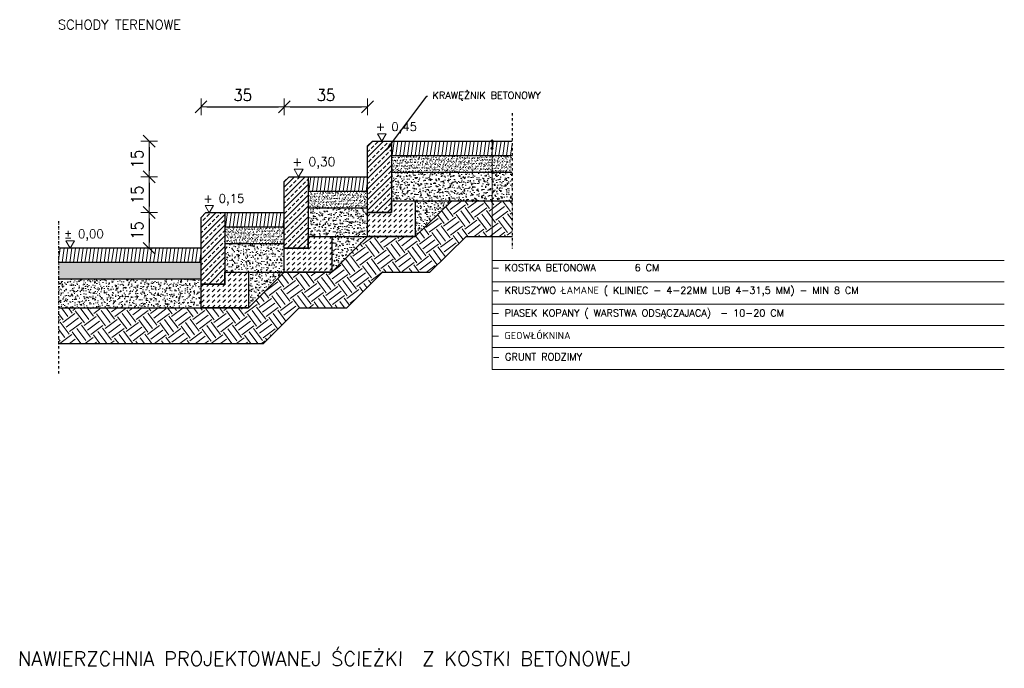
# Model space of a CAD drawing. Header units: millimetres. Extents: x -66 to 3667, y -637 to 853.
# Tile 7 of 7: x 3253 to 3667, y 318 to 590. Entities that reach past the tile are written whole.
import ezdxf
from ezdxf import colors
from ezdxf.entities.mleader import LeaderData, LeaderLine
from ezdxf.math import Vec2, Vec3

# ---------------------------------------------------------------- set-up
doc = ezdxf.new("R2010")
doc.units = ezdxf.units.MM
doc.linetypes.add('DASHDOT', pattern=[1, 0.5, -0.25, 0, -0.25])
for name, color, linetype, lineweight in [('A_Cienka', 5, 'Continuous', 15), ('A_hatch', 8, 'Continuous', 5), ('A_Opis', 251, 'Continuous', 13), ('A_Przekrojowa', 4, 'Continuous', 30), ('a_WYMIAR', 1, 'Continuous', 9), ('ZANO_R', 7, 'Continuous', 18)]:
    doc.layers.add(name, color=color, linetype=linetype, lineweight=lineweight)
doc.layers.add('A_PRZERYWANA', color=3, linetype='Continuous')
doc.styles.add('dr-500 przkroje', font='romans.shx', dxfattribs={"oblique": 1, "height": 1.5})
doc.styles.add('TXT', font='simplex.shx')
doc.styles.add('TXT 1-50', font='simplex.shx', dxfattribs={"width": 0.9})
doc.dimstyles.new('DIM20', dxfattribs={"dimscale": 5, "dimtxt": 1, "dimasz": 0.5, "dimexe": 0, "dimexo": 0, "dimgap": 0.5, "dimtad": 1, "dimdec": 4, "dimrnd": 0.5, "dimdsep": 46, "dimtxsty": 'TXT 1-50', "dimblk1": 'TICK1', "dimblk2": 'TICK1', "dimsah": 1, "dimcen": 0, "dimse1": 1, "dimse2": 1, "dimclrd": 1, "dimclre": 7, "dimclrt": 9, "dimadec": 0, "dimazin": 0, "dimtfac": 1, "dimtdec": 4, "dimtmove": 2, "dimatfit": 3, "dimldrblk": 'TICK1', "dimfxl": 1, "dimtolj": 1, "dimarcsym": 0})
pattern_1 = [(74.31069, (1683.7731, -944.9907), (-0.91816005, 1.1467406), [0, -1.15824, 0, -1.2954, 0, -1.23825]), (44.31069, (1683.773, -944.9907), (-0.2088152, 2.5297393), [0, -0.62484, 0, -1.04394, 0, -0.40005]), (4.31069, (1683.0227, -945.5523), (1.8972686, 1.4252757), [0, -0.381, 0, -1.3716, 0, -1.7907]), (354.31069, (1683.0227, -945.5523), (1.4332351, 1.907952), [0, -0.1905, 0, -0.89916, 0, -1.0287])]
pattern_2 = [(86.81069, (1683.773, -944.9907), (3.1082177, 1.9279797), [0.381, -4.191]), (31.81069, (1683.773, -944.9907), (-2.8538534, 2.636939), [0.3048, -3.3528117]), (137.26213, (1684.032, -944.83), (0.2543644, 4.5649186), [0.3238, -3.561805]), (82.9949, (1683.1643, -944.1773), (4.844436, 2.5752665), [0.5715, -6.2865]), (133.44625, (1683.568, -943.9627), (0.836387, 6.806807), [0.4857, -5.342712]), (27.99484, (1683.1643, -944.1773), (0.836387, 6.806807), [0.4572, -5.029195]), (57.81069, (1683.7232, -944.0763), (3.6532, 0.1793545), [0.381, -4.191]), (2.81069, (1683.7232, -944.0763), (-1.217611, 3.689892), [0.3048, -3.3528]), (108.26213, (1684.0277, -944.0613), (2.435589, 3.8692465), [0.3238, -3.561799]), (74.31069, (1683.7731, -944.9907), (-0.96380596, 1.3909406), [0, -3.31216, 0, -3.4036, 0, -3.3655]), (44.31069, (1683.773, -944.9907), (-0.1305672, 2.4048614), [0, -1.94056, 0, -3.23596, 0, -1.2827]), (4.31069, (1682.8661, -945.6695), (2.2397799, 1.5331135), [0, -1.27, 0, -3.9624, 0, -5.2578]), (354.31069, (1682.4594, -945.974), (2.0672052, 2.182239), [0, -1.651, 0, -2.63144, 0, -3.7338])]
pattern_3 = [(45, (1683.773, -944.9907), (-2.245064, 2.245064), []), (45, (1686.018, -944.9907), (-2.245064, 2.245064), [1.5875, -0.79375])]

# ---------------------------------------------------------------- blocks, each defined once
blk = doc.blocks.new('TICK1')
at = {"color": 2}
blk.add_line((-1, -1), (1, 1), dxfattribs=at)
at = {"color": 0}
for p, q in [((0, 0), (-1, 0)), ((0, -1.4), (0, 1.4))]:
    blk.add_line(p, q, dxfattribs=at)
blk = doc.blocks.new('*D37')
at = {"layer": 'a_WYMIAR', "color": 1, "lineweight": -2, "transparency": 16777216}
blk.add_line((3331.73, 553.58), (3361.73, 553.58), dxfattribs=at)
at = {"layer": 'Defpoints', "color": 0}
for p in [(3364.23, 553.58), (3329.23, 509.22), (3364.23, 509.22)]:
    blk.add_point(p, dxfattribs=at)
at = {"layer": 'a_WYMIAR', "color": 1, "lineweight": -2, "transparency": 16777216, "xscale": 2.5, "yscale": 2.5, "zscale": 2.5, "rotation": 180}
blk.add_blockref('TICK1', (3329.23, 553.58), dxfattribs=at)
at = {"layer": 'a_WYMIAR', "color": 1, "lineweight": -2, "transparency": 16777216, "xscale": 2.5, "yscale": 2.5, "zscale": 2.5}
blk.add_blockref('TICK1', (3364.23, 553.58), dxfattribs=at)
at = {"layer": 'a_WYMIAR', "color": 9, "transparency": 16777216, "insert": (3346.73, 558.58), "char_height": 5, "attachment_point": 5, "style": 'TXT 1-50'}
blk.add_mtext('\\A1;35', dxfattribs=at)
blk = doc.blocks.new('*D38')
at = {"layer": 'a_WYMIAR', "color": 1, "lineweight": -2, "transparency": 16777216}
blk.add_line((3366.73, 553.58), (3396.73, 553.58), dxfattribs=at)
at = {"layer": 'Defpoints', "color": 0}
for p in [(3399.23, 553.58), (3399.23, 537.22), (3364.23, 509.22)]:
    blk.add_point(p, dxfattribs=at)
at = {"layer": 'a_WYMIAR', "color": 1, "lineweight": -2, "transparency": 16777216, "xscale": 2.5, "yscale": 2.5, "zscale": 2.5, "rotation": 180}
blk.add_blockref('TICK1', (3364.23, 553.58), dxfattribs=at)
at = {"layer": 'a_WYMIAR', "color": 1, "lineweight": -2, "transparency": 16777216, "xscale": 2.5, "yscale": 2.5, "zscale": 2.5}
blk.add_blockref('TICK1', (3399.23, 553.58), dxfattribs=at)
at = {"layer": 'a_WYMIAR', "color": 9, "transparency": 16777216, "insert": (3381.73, 558.58), "char_height": 5, "attachment_point": 5, "style": 'TXT 1-50'}
blk.add_mtext('\\A1;35', dxfattribs=at)
blk = doc.blocks.new('*D39')
at = {"layer": 'a_WYMIAR', "color": 1, "lineweight": -2, "transparency": 16777216}
blk.add_line((3307.39, 536.72), (3307.39, 526.72), dxfattribs=at)
at = {"layer": 'Defpoints', "color": 0}
for p in [(3399.23, 539.22), (3307.39, 524.22), (3399.23, 524.22)]:
    blk.add_point(p, dxfattribs=at)
at = {"layer": 'a_WYMIAR', "color": 1, "lineweight": -2, "transparency": 16777216, "xscale": 2.5, "yscale": 2.5, "zscale": 2.5}
for p, rotation in [((3307.39, 539.22), 90), ((3307.39, 524.22), 270)]:
    blk.add_blockref('TICK1', p, dxfattribs=dict(at, rotation=rotation))
at = {"layer": 'a_WYMIAR', "color": 9, "transparency": 16777216, "insert": (3302.39, 531.72), "char_height": 5, "attachment_point": 5, "rotation": 90, "style": 'TXT 1-50'}
blk.add_mtext('\\A1;15', dxfattribs=at)
blk = doc.blocks.new('*D40')
at = {"layer": 'a_WYMIAR', "color": 1, "lineweight": -2, "transparency": 16777216}
blk.add_line((3307.39, 521.72), (3307.39, 511.72), dxfattribs=at)
at = {"layer": 'Defpoints', "color": 0}
for p in [(3399.23, 524.22), (3307.39, 509.22), (3364.23, 509.22)]:
    blk.add_point(p, dxfattribs=at)
at = {"layer": 'a_WYMIAR', "color": 1, "lineweight": -2, "transparency": 16777216, "xscale": 2.5, "yscale": 2.5, "zscale": 2.5}
for p, rotation in [((3307.39, 524.22), 90), ((3307.39, 509.22), 270)]:
    blk.add_blockref('TICK1', p, dxfattribs=dict(at, rotation=rotation))
at = {"layer": 'a_WYMIAR', "color": 9, "transparency": 16777216, "insert": (3302.39, 516.72), "char_height": 5, "attachment_point": 5, "rotation": 90, "style": 'TXT 1-50'}
blk.add_mtext('\\A1;15', dxfattribs=at)
blk = doc.blocks.new('*D41')
at = {"layer": 'a_WYMIAR', "color": 1, "lineweight": -2, "transparency": 16777216}
blk.add_line((3307.39, 506.72), (3307.39, 496.72), dxfattribs=at)
at = {"layer": 'Defpoints', "color": 0}
for p in [(3364.23, 509.22), (3307.39, 494.22), (3329.23, 494.22)]:
    blk.add_point(p, dxfattribs=at)
at = {"layer": 'a_WYMIAR', "color": 1, "lineweight": -2, "transparency": 16777216, "xscale": 2.5, "yscale": 2.5, "zscale": 2.5}
for p, rotation in [((3307.39, 509.22), 90), ((3307.39, 494.22), 270)]:
    blk.add_blockref('TICK1', p, dxfattribs=dict(at, rotation=rotation))
at = {"layer": 'a_WYMIAR', "color": 9, "transparency": 16777216, "insert": (3302.39, 501.72), "char_height": 5, "attachment_point": 5, "rotation": 90, "style": 'TXT 1-50'}
blk.add_mtext('\\A1;15', dxfattribs=at)

msp = doc.modelspace()

# ---------------------------------------------------------------- hatches: boundary and pattern name
at = {"layer": 'A_hatch'}
h = msp.add_hatch(dxfattribs=at)
h.set_pattern_fill('ANSI33', color=256, scale=0.5)
h.set_pattern_definition(pattern_3)
h.paths.add_polyline_path([(3399.23054, 509.22361), (3399.23054, 537.22361), (3401.23054, 539.22361), (3409.23054, 539.22361), (3409.23054, 509.22361)])
h = msp.add_hatch(dxfattribs=at)
h.set_pattern_fill('ANSI31', color=256, scale=0.5, angle=36.8107)
h.paths.add_polyline_path([(3459.94873, 539.22361), (3409.23054, 539.22361), (3409.23054, 533.22361), (3459.94873, 533.22361)])
h = msp.add_hatch(dxfattribs=at)
h.set_pattern_fill('AR-SAND', color=256, scale=0.03, angle=36.8106892)
h.set_pattern_definition(pattern_1)
h.paths.add_polyline_path([(3459.94873, 533.22361), (3409.23054, 533.22361), (3409.23054, 526.22361), (3459.94873, 526.22361)])
h = msp.add_hatch(dxfattribs=at)
h.set_pattern_fill('AR-CONC', color=256, scale=0.02, angle=36.8106892)
h.set_pattern_definition(pattern_2)
h.paths.add_polyline_path([(3459.94873, 526.22361), (3409.23054, 526.22361), (3409.23054, 514.22361), (3419.23054, 514.22361), (3459.94873, 514.22361)])
h = msp.add_hatch(dxfattribs=at)
h.set_pattern_fill('ANSI33', color=256, scale=0.5)
h.set_pattern_definition(pattern_3)
h.paths.add_polyline_path([(3364.23054, 494.22361), (3364.23054, 522.22361), (3366.23054, 524.22361), (3374.23054, 524.22361), (3374.23054, 494.22361)])
h = msp.add_hatch(dxfattribs=at)
h.set_pattern_fill('ANSI31', color=256, scale=0.5, angle=36.8106892)
h.set_pattern_definition([(81.81069, (-47.8591, -15), (-1.571312, 0.2261303), [])])
h.paths.add_polyline_path([(3399.23054, 524.22361), (3374.23054, 524.22361), (3374.23054, 518.22361), (3399.23054, 518.22361)])
h = msp.add_hatch(dxfattribs=at)
h.set_pattern_fill('AR-SAND', color=256, scale=0.03, angle=36.8106892)
h.set_pattern_definition(pattern_1)
h.paths.add_polyline_path([(3399.23054, 518.22361), (3374.23054, 518.22361), (3374.23054, 511.22361), (3399.23054, 511.22361)])
h = msp.add_hatch(dxfattribs=at)
h.set_pattern_fill('EARTH', color=256, angle=36.8106892)
h.set_pattern_definition([(36.8107, (1683.773, -944.991), (1.279186, 8.888683), [6.35, -6.35]), (36.8107, (1682.346, -943.084), (1.279186, 8.888683), [6.35, -6.35]), (36.8107, (1680.9195, -941.178), (1.279186, 8.888683), [6.35, -6.35]), (126.8107, (1681.0794, -940.067), (-8.888683, 1.279186), [6.35, -6.35]), (126.8107, (1682.986, -938.64), (-8.888683, 1.279186), [6.35, -6.35]), (126.8107, (1684.8924, -937.213), (-8.888683, 1.279186), [6.35, -6.35])])
h.paths.add_polyline_path([(3370.44374, 469.22361), (3390.44374, 469.22361), (3405.44374, 484.22361), (3425.34007, 484.22361), (3440.69916, 499.22361), (3459.94873, 499.22361), (3459.94873, 514.22361), (3434.58963, 514.22361), (3419.23054, 499.22361), (3399.23054, 499.22361), (3384.23054, 484.22361), (3364.23054, 484.22361), (3349.23054, 469.22361), (3269.32966, 469.22361), (3269.32966, 454.22361), (3355.44374, 454.22361)])
h = msp.add_hatch(dxfattribs=at)
h.set_pattern_fill('DASH', color=256, scale=0.5, angle=45)
h.paths.add_polyline_path([(3399.23054, 509.22361), (3409.23054, 509.22361), (3409.23054, 514.22361), (3419.23054, 514.22361), (3419.23054, 499.22361), (3399.23054, 499.22361)])
h = msp.add_hatch(dxfattribs=at)
h.set_pattern_fill('AR-CONC', color=256, scale=0.02, angle=36.8106892)
h.set_pattern_definition(pattern_2)
h.paths.add_polyline_path([(3434.58963, 514.22361), (3419.23054, 514.22361), (3419.23054, 499.22361)])
h = msp.add_hatch(dxfattribs=at)
h.set_pattern_fill('ANSI33', color=256, scale=0.5)
h.set_pattern_definition(pattern_3)
h.paths.add_polyline_path([(3329.23054, 479.22361), (3329.23054, 507.22361), (3331.23054, 509.22361), (3339.23054, 509.22361), (3339.23054, 479.22361)])
h = msp.add_hatch(dxfattribs=at)
h.set_pattern_fill('ANSI31', color=256, scale=0.5, angle=36.8106892)
h.set_pattern_definition([(81.81069, (-82.8591, -30), (-1.571312, 0.2261303), [])])
h.paths.add_polyline_path([(3364.23054, 509.22361), (3339.23054, 509.22361), (3339.23054, 503.22361), (3364.23054, 503.22361)])
h = msp.add_hatch(dxfattribs=at)
h.set_pattern_fill('AR-CONC', color=256, scale=0.02, angle=36.8106892)
h.set_pattern_definition(pattern_2)
h.paths.add_polyline_path([(3399.23054, 509.22361), (3399.23054, 511.22361), (3374.23054, 511.22361), (3374.23054, 499.22361), (3384.23054, 499.22361), (3399.23054, 499.22361)])
h = msp.add_hatch(dxfattribs=at)
h.set_pattern_fill('AR-SAND', color=256, scale=0.03, angle=36.8106892)
h.set_pattern_definition(pattern_1)
h.paths.add_polyline_path([(3364.23054, 503.22361), (3339.23054, 503.22361), (3339.23054, 496.22361), (3364.23054, 496.22361)])
h = msp.add_hatch(dxfattribs=at)
h.set_pattern_fill('DASH', color=256, scale=0.5, angle=45)
h.paths.add_polyline_path([(3364.23054, 494.22361), (3374.23054, 494.22361), (3374.23054, 499.22361), (3384.23054, 499.22361), (3384.23054, 484.22361), (3364.23054, 484.22361)])
h = msp.add_hatch(dxfattribs=at)
h.set_pattern_fill('AR-CONC', color=256, scale=0.02, angle=36.8106892)
h.set_pattern_definition(pattern_2)
h.paths.add_polyline_path([(3399.23054, 499.22361), (3384.23054, 499.22361), (3384.23054, 484.22361)])
h = msp.add_hatch(dxfattribs=at)
h.set_pattern_fill('ANSI31', color=256, scale=0.5, angle=36.8106892)
h.set_pattern_definition([(81.81069, (-130.7182, -45), (-1.571312, 0.2261303), [])])
h.paths.add_polyline_path([(3329.23054, 494.22361), (3269.32966, 494.22361), (3269.32966, 488.22361), (3329.23054, 488.22361)])
h = msp.add_hatch(dxfattribs=at)
h.set_pattern_fill('AR-CONC', color=256, scale=0.02, angle=36.8106892)
h.set_pattern_definition(pattern_2)
h.paths.add_polyline_path([(3364.23054, 494.22361), (3364.23054, 496.22361), (3339.23054, 496.22361), (3339.23054, 484.22361), (3364.23054, 484.22361)])
h = msp.add_hatch(dxfattribs=at)
h.set_pattern_fill('AR-SAND', color=256, scale=0.03, angle=36.8106892)
h.set_pattern_definition(pattern_1)
h.paths.add_polyline_path([(3329.15965, 488.22361), (3269.25878, 488.22361), (3269.32966, 481.22361), (3329.23054, 481.22361)])
h = msp.add_hatch(dxfattribs=at)
h.set_pattern_fill('DASH', color=256, scale=0.5, angle=45)
h.paths.add_polyline_path([(3329.23054, 479.22361), (3339.23054, 479.22361), (3339.23054, 484.22361), (3349.23054, 484.22361), (3349.23054, 469.22361), (3329.23054, 469.22361)])
h = msp.add_hatch(dxfattribs=at)
h.set_pattern_fill('AR-CONC', color=256, scale=0.02, angle=36.8106892)
h.set_pattern_definition(pattern_2)
h.paths.add_polyline_path([(3364.23054, 484.22361), (3349.23054, 484.22361), (3349.23054, 469.22361)])
h = msp.add_hatch(dxfattribs=at)
h.set_pattern_fill('AR-CONC', color=256, scale=0.02, angle=36.8106892)
h.set_pattern_definition(pattern_2)
h.paths.add_polyline_path([(3329.23054, 479.22361), (3329.23054, 481.22361), (3269.32966, 481.22361), (3269.32966, 469.22361), (3329.23054, 469.22361)])
at = {"layer": 'ZANO_R'}
h = msp.add_hatch(color=256, dxfattribs=at)
h.dxf.hatch_style = 1
edge = h.paths.add_edge_path()
edge.add_arc((3451.55305, 539.22361), 0.47814, 36.8106892, 396.8106892)
h = msp.add_hatch(color=256, dxfattribs=at)
h.dxf.hatch_style = 1
edge = h.paths.add_edge_path()
edge.add_arc((3451.55264, 536.22361), 0.47814, 36.8106892, 396.8106892)
h = msp.add_hatch(color=256, dxfattribs=at)
h.dxf.hatch_style = 1
edge = h.paths.add_edge_path()
edge.add_arc((3451.55125, 526.22361), 0.47814, 36.8106892, 396.8106892)
h = msp.add_hatch(color=256, dxfattribs=at)
h.dxf.hatch_style = 1
edge = h.paths.add_edge_path()
edge.add_arc((3451.5496, 514.22361), 0.47814, 36.8106892, 396.8106892)

# ---------------------------------------------------------------- linework, layer by layer
for points in [[(3409.23054, 526.22361), (3459.94873, 526.22361)], [(3269.18789, 469.22361), (3349.23054, 469.22361), (3364.23054, 484.22361), (3384.23054, 484.22361), (3399.23054, 499.22361), (3419.23054, 499.22361), (3434.58963, 514.22361), (3459.94873, 514.22361)], [(3399.23054, 509.22361), (3409.23054, 509.22361), (3409.23054, 514.22361), (3419.23054, 514.22361), (3419.23054, 499.22361), (3399.23054, 499.22361), (3399.23054, 509.22361)], [(3409.23054, 514.22361), (3459.94873, 514.22361)], [(3374.23054, 511.22361), (3399.23054, 511.22361)], [(3269.18789, 454.22361), (3355.44374, 454.22361), (3370.44374, 469.22361), (3390.44374, 469.22361), (3405.44374, 484.22361), (3425.34007, 484.22361), (3440.69916, 499.22361), (3459.94873, 499.22361)], [(3364.23054, 494.22361), (3374.23054, 494.22361), (3374.23054, 499.22361), (3384.23054, 499.22361), (3384.23054, 484.22361), (3364.23054, 484.22361), (3364.23054, 494.22361)], [(3374.23054, 499.22361), (3399.23054, 499.22361)], [(3339.23054, 496.22361), (3364.23054, 496.22361)], [(3329.23054, 479.22361), (3339.23054, 479.22361), (3339.23054, 484.22361), (3349.23054, 484.22361), (3349.23054, 469.22361), (3329.23054, 469.22361), (3329.23054, 479.22361)], [(3339.23054, 484.22361), (3364.23054, 484.22361)], [(3329.23054, 481.22361), (3269.18789, 481.22361)]]:
    msp.add_lwpolyline(points)
at = {"layer": 'A_Cienka'}
for points in [[(3409.23054, 533.22361), (3459.94873, 533.22361)], [(3374.23054, 518.22361), (3399.23054, 518.22361)], [(3399.23054, 511.22361), (3399.23054, 499.22361)], [(3339.23054, 503.22361), (3364.23054, 503.22361)], [(3364.23054, 496.22361), (3364.23054, 484.22361)], [(3329.23054, 469.22361), (3269.18789, 469.22361)]]:
    msp.add_lwpolyline(points, dxfattribs=at)
at = {"layer": 'A_Opis', "flags": 128}
for points in [[(3405.23054, 539.22361), (3407.00762, 542.30161), (3403.45345, 542.30161)], [(3370.23054, 524.22361), (3372.09648, 527.45551), (3368.3646, 527.45551)], [(3332.67669, 509.09969), (3334.45377, 512.17769), (3330.8996, 512.17769)], [(3274.20423, 494.22361), (3275.98131, 497.30161), (3272.42714, 497.30161)]]:
    msp.add_lwpolyline(points, close=True, dxfattribs=at)
at = {"layer": 'A_Przekrojowa'}
for points in [[(3399.23054, 509.22361), (3399.23054, 537.22361), (3401.23054, 539.22361), (3409.23054, 539.22361), (3409.23054, 509.22361)], [(3364.23054, 494.22361), (3364.23054, 522.22361), (3366.23054, 524.22361), (3374.23054, 524.22361), (3374.23054, 494.22361)], [(3329.23054, 479.22361), (3329.23054, 507.22361), (3331.23054, 509.22361), (3339.23054, 509.22361), (3339.23054, 479.22361)]]:
    msp.add_lwpolyline(points, close=True, dxfattribs=at)
for points in [[(3409.23054, 539.22361), (3459.94873, 539.22361)], [(3409.23054, 533.22361), (3459.94873, 533.22361)], [(3374.23054, 524.22361), (3399.23054, 524.22361)], [(3374.23054, 518.22361), (3399.23054, 518.22361)], [(3339.23054, 509.22361), (3364.23054, 509.22361)], [(3339.23054, 503.22361), (3364.23054, 503.22361)], [(3329.23054, 494.22361), (3269.18789, 494.22361)], [(3329.23054, 488.22361), (3269.18789, 488.22361)]]:
    msp.add_lwpolyline(points, dxfattribs=at)
at = {"layer": 'A_PRZERYWANA', "linetype": 'DASHDOT', "ltscale": 2}
for points in [[(3459.94873, 550.96447), (3459.94873, 494.1848)], [(3269.32966, 505.65644), (3269.32966, 441.60551)]]:
    msp.add_lwpolyline(points, dxfattribs=at)
at = {"layer": 'ZANO_R', "flags": 128}
for points in [[(3451.55305, 539.22361), (3451.54629, 489.09015), (3666.86122, 489.09015)], [(3451.54629, 489.09015), (3451.54629, 443.26071)], [(3451.54629, 480.18321), (3666.86122, 480.18321)], [(3451.54629, 470.7396), (3666.86122, 470.7396)], [(3451.54629, 461.87535), (3666.86122, 461.87535)], [(3451.54629, 452.56803), (3666.86122, 452.56803)], [(3451.54629, 443.26071), (3666.86122, 443.26071)]]:
    msp.add_lwpolyline(points, dxfattribs=at)
at = {"layer": 'ZANO_R'}
for centre in [(3451.55305, 539.22361), (3451.55264, 536.22361), (3451.55125, 526.22361), (3451.5496, 514.22361)]:
    msp.add_circle(centre, 0.47814, dxfattribs=at)

# ---------------------------------------------------------------- texts
at = {"layer": 'A_Opis', "attachment_point": 1, "style": 'TXT'}
for s, width, gutter_width, insert, char_height in [('SCHODY TERENOWE ', 186.1627475, 12.5, (3269.07641, 590.13817), 4), ('+ 0,45', 24.5310044, 0.45, (3402.70895, 547.08497), 3.6), ('+ 0,30', 25.7575546, 0.4725, (3367.58287, 532.47804), 3.78), ('+ 0,15', 24.5310044, 0.45, (3330.1551, 516.96106), 3.6), ('%%P 0,00', 24.5310044, 0.45, (3271.68264, 502.08497), 3.6)]:
    msp.add_mtext_dynamic_manual_height_columns(s, width=width, gutter_width=gutter_width, heights=[0], dxfattribs=dict(at, insert=insert, char_height=char_height))
at = {"layer": 'ZANO_R', "attachment_point": 1}
for s, width, gutter_width, insert, char_height, style in [('- KOSTKA BETONOWA ^I^I6 CM', 254.0402429, 0.5, (3451.48447, 487.60861), 3, 'TXT'), ('- KRUSZYWO ŁAMANE ( KLINIEC - 4-22MM LUB 4-31,5 MM) - MIN 8 CM ', 227.7358785, 0.5, (3451.48447, 478.10003), 3, 'TXT'), ('- PIASEK KOPANY ( WARSTWA ODSĄCZAJACA) ^I- 10-20 CM', 171.0385146, 0.5, (3451.42266, 468.59145), 3, 'TXT'), ('- GEOWŁÓKNINA', 171.0385146, 0.5, (3451.36085, 459.08287), 3, 'TXT'), ('- GRUNT RODZIMY', 171.0385146, 0.5, (3451.6081, 450.14573), 3, 'TXT'), ('NAWIERZCHNIA PROJEKTOWANEJ ŚCIEŻKI  Z KOSTKI BETONOWEJ', 352.0005692, 12.5, (3252.17775, 324.84969), 6, 'dr-500 przkroje')]:
    msp.add_mtext_dynamic_manual_height_columns(s, width=width, gutter_width=gutter_width, heights=[0], dxfattribs=dict(at, insert=insert, char_height=char_height, style=style))

# ---------------------------------------------------------------- dimensions: what is measured, and where the dimension line sits
at = {"layer": 'a_WYMIAR'}
for base, p1, p2, picture, middle in [((3364.23054, 553.57926), (3329.23054, 509.22361), (3364.23054, 509.22361), '*D37', (3346.73054, 558.57926)), ((3399.23054, 553.57926), (3364.23054, 509.22361), (3399.23054, 537.22361), '*D38', (3381.73054, 558.57926))]:
    dim = msp.add_linear_dim(base=base, p1=p1, p2=p2, dimstyle='DIM20', dxfattribs=at)
    dim.commit()
    dim.dimension.update_dxf_attribs({"geometry": picture, "text_midpoint": middle})
for base, p1, p2, picture, middle in [((3307.38781, 524.22361), (3399.23054, 539.22361), (3399.23054, 524.22361), '*D39', (3302.38781, 531.72361)), ((3307.38781, 509.22361), (3399.23054, 524.22361), (3364.23054, 509.22361), '*D40', (3302.38781, 516.72361)), ((3307.38781, 494.22361), (3364.23054, 509.22361), (3329.23054, 494.22361), '*D41', (3302.38781, 501.72361))]:
    dim = msp.add_linear_dim(base=base, p1=p1, p2=p2, angle=90, dimstyle='DIM20', dxfattribs=at)
    dim.commit()
    dim.dimension.update_dxf_attribs({"geometry": picture, "text_midpoint": middle})

# ---------------------------------------------------------------- leaders
at = {"layer": 'A_Opis'}
ml = msp.add_multileader_mtext('Standard', dxfattribs=at)
ml.set_content('KRAWĘŻNIK BETONOWY', color=256, style='dr-500 przkroje')
ml.set_leader_properties()
ml.build(insert=Vec2(0, 0))
ml.multileader.update_dxf_attribs({"text_right_attachment_type": 6, "dogleg_length": 0.36})
ctx = ml.context
ctx.base_point, ctx.char_height, ctx.plane_origin = Vec3(3424.47288, 558.11707), 3, Vec3(3457.40784, 722.43953)
ctx.right_attachment = 6
notes = []
notes.append((ctx, [(0, (1, 1, 0), (3424.11288, 558.11707), (1, 0), 0.36, [(0, [(3406.67129, 534.80205)], 0, [])])]))
ctx.mtext.insert, ctx.mtext.flow_direction = Vec3(3426.47288, 559.97421), 5
for ctx, leaders in notes:
    for number, flags, end, landing, length, lines in leaders:
        leader = LeaderData()
        leader.index, (leader.has_last_leader_line, leader.has_dogleg_vector, leader.attachment_direction) = number, flags
        leader.last_leader_point, leader.dogleg_vector, leader.dogleg_length = Vec3(end), Vec3(landing), length
        for number, points, colour, breaks in lines:
            line = LeaderLine()
            line.index, line.vertices, line.color, line.breaks = number, Vec3.list(points), colors.encode_raw_color(colour), breaks
            leader.lines.append(line)
        ctx.leaders.append(leader)

doc.saveas('drawing.dxf')
